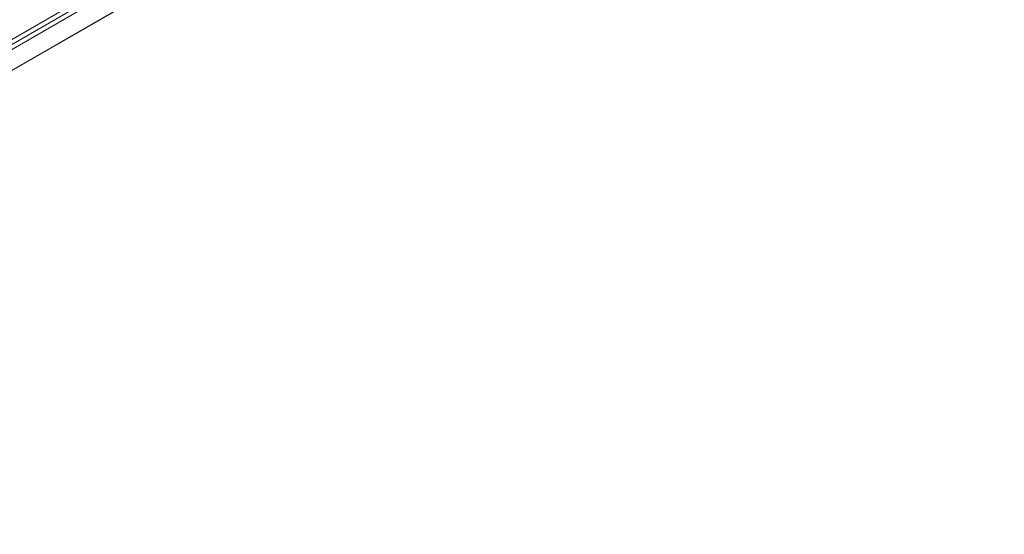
# Model space of a CAD drawing. Header units: millimetres. Extents: x 39 to 1680, y 50 to 804.
# Tile 57 of 68: x 1511 to 1679, y 285 to 373. Entities that reach past the tile are written whole.
import ezdxf

# ---------------------------------------------------------------- set-up
doc = ezdxf.new("R2010")
doc.units = ezdxf.units.MM
doc.header["$MEASUREMENT"] = 0
doc.layers.get('0').update_dxf_attribs({"lineweight": 25})

msp = doc.modelspace()

# ---------------------------------------------------------------- linework, layer by layer
at = {"color": 0, "linetype": 'Continuous', "lineweight": 0, "extrusion": (-1.66533e-16, 0.816497, 0.57735)}
for p, q in [((1371.583, 285.239), (1679.175, 462.827)), ((1371.645, 285.377), (1679.237, 462.965)), ((1382.252, 295.904), (1667.216, 460.428)), ((1667.923, 459.977), (1382.959, 295.453)), ((1382.959, 297.171), (1618.072, 432.914))]:
    msp.add_line(p, q, dxfattribs=at)

doc.saveas('drawing.dxf')
